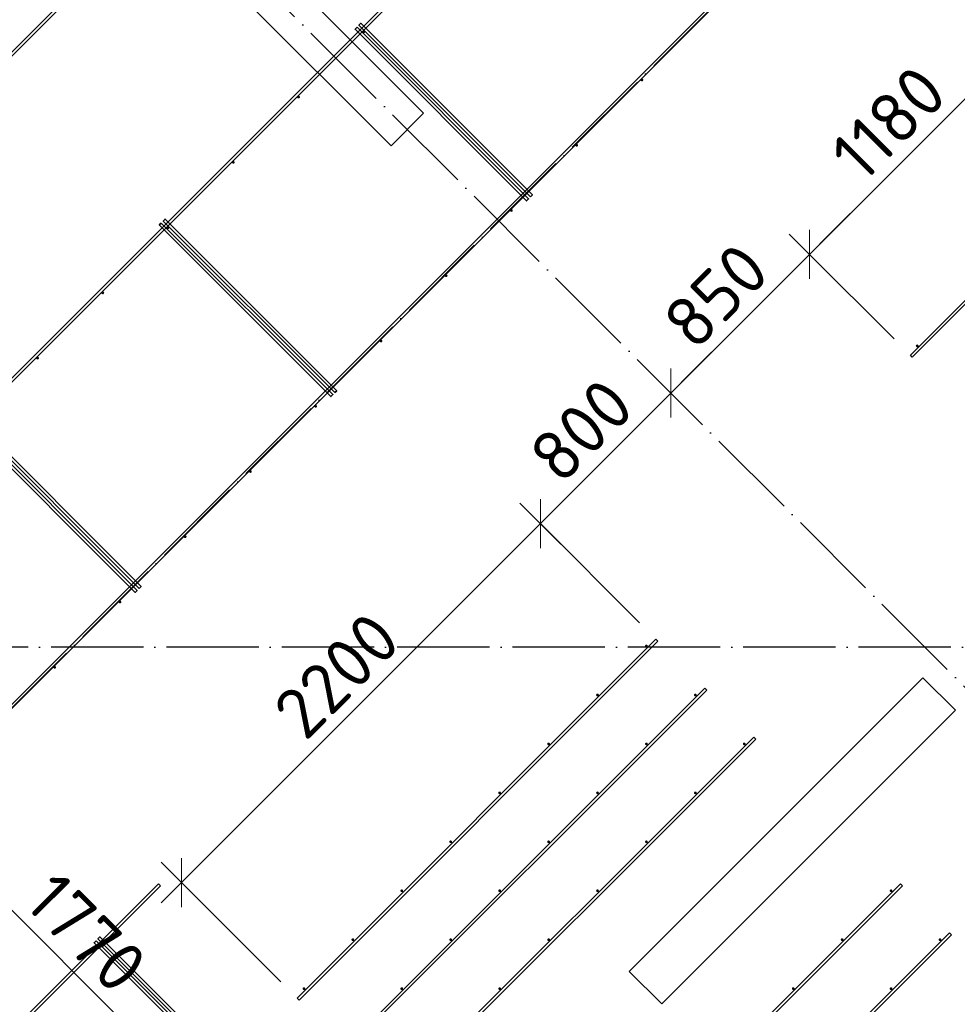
# Model space of a CAD drawing. Header units: millimetres. Extents: x -3483 to 105345, y -283423 to 72284.
# Tile 98 of 155: x 89111 to 93175, y 6851 to 11119. Entities that reach past the tile are written whole.
import ezdxf

# ---------------------------------------------------------------- set-up
doc = ezdxf.new("R2010")
doc.units = ezdxf.units.MM
doc.header["$PDMODE"] = 65
doc.linetypes.add('______11', pattern=[500, 400, -50, 0, -50])
doc.linetypes.add('______5', pattern=[1100, 800, -100, 100, -100])
for name, color, linetype, lineweight in [('Арм.стержн. Доп. арматура', 180, 'Continuous', 35), ('Колонна (1)', 7, 'Continuous', 35), ('Колонна (2)', 7, 'Continuous', 35), ('Размерная линия_ общее', 7, 'Continuous', 13), ('Стена_ общее', 7, 'Continuous', 35)]:
    doc.layers.add(name, color=color, linetype=linetype, lineweight=lineweight)
doc.layers.add('Арм.стержн. Фиксатор', color=7, linetype='Continuous', lineweight=35, true_color=0x501e0f)
doc.layers.add('Осевая линия_ общее', color=7, linetype='______5', lineweight=13, true_color=0xa0a0a0)
doc.styles.add('ISOCPEUR', font='ISOCPEUR')
doc.dimstyles.new('DIMSTYLE_4', dxfattribs={"dimtxt": 220, "dimasz": 250, "dimexe": 0, "dimexo": 0, "dimgap": 110, "dimtad": 2, "dimdec": 0, "dimrnd": 5, "dimzin": 12, "dimdsep": 46, "dimtxsty": 'ISOCPEUR', "dimblk1": 'ALL_ML_STRICH', "dimblk2": 'ALL_ML_STRICH', "dimsah": 1, "dimcen": 0, "dimclrd": 7, "dimclre": 256, "dimclrt": 7, "dimadec": 0, "dimazin": 0, "dimtfac": 1, "dimtdec": 0, "dimtix": 1, "dimtmove": 2, "dimatfit": 3, "dimfxl": 0, "dimtzin": 0, "dimlwd": 0, "dimlwe": -3, "dimarcsym": 0})

# ---------------------------------------------------------------- blocks, each defined once
blk = doc.blocks.new('СЛОЖНЫЙ_ОБЪЕКТ_2')
at = {"layer": 'Колонна (1)', "color": 9, "lineweight": -3, "true_color": 0xc7c7c7, "transparency": 33554687}
for p, q in [((93025.5, 8267.1), (91752.8, 6994.3)), ((93167, 8125.7), (93025.5, 8267.1)), ((91894.2, 6852.9), (93167, 8125.7)), ((91752.8, 6994.3), (91894.2, 6852.9))]:
    blk.add_line(p, q, dxfattribs=at)
at = {"layer": 'Колонна (2)', "color": 9, "lineweight": -3, "true_color": 0xc7c7c7, "transparency": 33554687}
for p, q in [((90861.8, 10713.7), (89836.5, 11739)), ((89695.1, 11597.6), (90720.4, 10572.3)), ((90720.4, 10572.3), (90861.8, 10713.7))]:
    blk.add_line(p, q, dxfattribs=at)
blk = doc.blocks.new('ALL_ML_STRICH')
at = {"color": 0, "linetype": 'ByBlock', "lineweight": -2}
for p, q in [((0, -0.5), (0, 0.5)), ((-0.3, -0.3), (0.3, 0.3)), ((-1, 0), (0.5, 0))]:
    blk.add_line(p, q, dxfattribs=at)
blk = doc.blocks.new('*D657')
at = {"layer": 'DEFPOINTS', "color": 7, "linetype": 'Continuous', "lineweight": 13, "transparency": 33554687}
for p in [(88638, 7698), (88651.2, 7711.2), (90318.3, 6875.1)]:
    blk.add_point(p, dxfattribs=at)
at = {"layer": 'Размерная линия_ общее', "color": 253, "linetype": 'Continuous', "lineweight": -2, "true_color": 0xa0a0a0, "transparency": 33554687}
for p, q in [((88638, 7698), (88638, 7698)), ((90247.5, 6804.4), (89889, 6446.1))]:
    blk.add_line(p, q, dxfattribs=at)
at = {"layer": 'Размерная линия_ общее', "color": 7, "linetype": 'Continuous', "lineweight": -2, "transparency": 33554687}
blk.add_line((88638, 7698), (89889, 6446.1), dxfattribs=at)
at = {"layer": 'Размерная линия_ общее', "color": 7, "linetype": 'Continuous', "lineweight": 13, "transparency": 33554687, "xscale": 250, "yscale": 250, "zscale": 250}
for p, rotation in [((88638, 7698), 134.9818911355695), ((89889, 6446.1), 314.9818911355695)]:
    blk.add_blockref('ALL_ML_STRICH', p, dxfattribs=dict(at, rotation=rotation))
at = {"layer": 'Размерная линия_ общее', "color": 7, "linetype": 'Continuous', "lineweight": 13, "transparency": 33554687, "insert": (89400, 7161.8), "char_height": 220, "width": 880, "attachment_point": 5, "rotation": 314.9819, "style": 'ISOCPEUR'}
blk.add_mtext('\\A1;{1770}', dxfattribs=at)
blk = doc.blocks.new('*D658')
at = {"layer": 'DEFPOINTS', "color": 7, "linetype": 'Continuous', "lineweight": 13, "transparency": 33554687}
for p in [(90318.3, 6875.1), (89889, 6446.1), (91807, 5393.9)]:
    blk.add_point(p, dxfattribs=at)
at = {"layer": 'Размерная линия_ общее', "color": 253, "linetype": 'Continuous', "lineweight": -2, "true_color": 0xa0a0a0, "transparency": 33554687}
for p, q in [((90247.5, 6804.4), (89889, 6446.1)), ((91736.2, 5323.2), (91373.5, 4960.7))]:
    blk.add_line(p, q, dxfattribs=at)
at = {"layer": 'Размерная линия_ общее', "color": 7, "linetype": 'Continuous', "lineweight": -2, "transparency": 33554687}
blk.add_line((89889, 6446.1), (91373.5, 4960.7), dxfattribs=at)
at = {"layer": 'Размерная линия_ общее', "color": 7, "linetype": 'Continuous', "lineweight": 13, "transparency": 33554687, "xscale": 250, "yscale": 250, "zscale": 250}
for p, rotation in [((89889, 6446.1), 134.9818911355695), ((91373.5, 4960.7), 314.9818911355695)]:
    blk.add_blockref('ALL_ML_STRICH', p, dxfattribs=dict(at, rotation=rotation))
at = {"layer": 'Размерная линия_ общее', "color": 7, "linetype": 'Continuous', "lineweight": 13, "transparency": 33554687, "insert": (90301.3, 6415.6), "char_height": 220, "width": 11, "attachment_point": 1, "rotation": 314.9819, "line_spacing_factor": 0.60241, "style": 'ISOCPEUR'}
blk.add_mtext('7х300=2100', dxfattribs=at)
blk = doc.blocks.new('*D672')
at = {"layer": 'DEFPOINTS', "color": 7, "linetype": 'Continuous', "lineweight": 13, "transparency": 33554687}
for p in [(93369, 10936), (93369, 10936), (92971.8, 9664.4)]:
    blk.add_point(p, dxfattribs=at)
at = {"layer": 'Размерная линия_ общее', "color": 7, "linetype": 'Continuous', "lineweight": -2, "transparency": 33554687}
blk.add_line((93369, 10936), (92534.6, 10101.6), dxfattribs=at)
at = {"layer": 'Размерная линия_ общее', "color": 253, "linetype": 'Continuous', "lineweight": -2, "true_color": 0xa0a0a0, "transparency": 33554687}
for p, q in [((93369, 10936), (93369, 10936)), ((92901.1, 9735.1), (92534.6, 10101.6))]:
    blk.add_line(p, q, dxfattribs=at)
at = {"layer": 'Размерная линия_ общее', "color": 7, "linetype": 'Continuous', "lineweight": 13, "transparency": 33554687, "xscale": 250, "yscale": 250, "zscale": 250}
for p, rotation in [((93369, 10936), 44.99999999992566), ((92534.6, 10101.6), 224.9999999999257)]:
    blk.add_blockref('ALL_ML_STRICH', p, dxfattribs=dict(at, rotation=rotation))
at = {"layer": 'Размерная линия_ общее', "color": 7, "linetype": 'Continuous', "lineweight": 13, "transparency": 33554687, "insert": (92877.5, 10670.8), "char_height": 220, "width": 880, "attachment_point": 5, "rotation": 45, "style": 'ISOCPEUR'}
blk.add_mtext('\\A1;{1180}', dxfattribs=at)
blk = doc.blocks.new('*D673')
at = {"layer": 'DEFPOINTS', "color": 7, "linetype": 'Continuous', "lineweight": 13, "transparency": 33554687}
for p in [(92534.6, 10101.6), (92971.8, 9664.4), (91940, 9494.1)]:
    blk.add_point(p, dxfattribs=at)
at = {"layer": 'Размерная линия_ общее', "color": 7, "linetype": 'Continuous', "lineweight": -2, "transparency": 33554687}
blk.add_line((92534.6, 10101.6), (91933.5, 9500.6), dxfattribs=at)
at = {"layer": 'Размерная линия_ общее', "color": 253, "linetype": 'Continuous', "lineweight": -2, "true_color": 0xa0a0a0, "transparency": 33554687}
for p, q in [((92901.1, 9735.1), (92534.6, 10101.6)), ((91933.5, 9500.6), (91933.5, 9500.6))]:
    blk.add_line(p, q, dxfattribs=at)
at = {"layer": 'Размерная линия_ общее', "color": 7, "linetype": 'Continuous', "lineweight": 13, "transparency": 33554687, "xscale": 250, "yscale": 250, "zscale": 250}
for p, rotation in [((92534.6, 10101.6), 44.99999999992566), ((91933.5, 9500.6), 224.9999999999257)]:
    blk.add_blockref('ALL_ML_STRICH', p, dxfattribs=dict(at, rotation=rotation))
at = {"layer": 'Размерная линия_ общее', "color": 7, "linetype": 'Continuous', "lineweight": 13, "transparency": 33554687, "insert": (92128.7, 9922), "char_height": 220, "width": 660, "attachment_point": 5, "rotation": 45, "style": 'ISOCPEUR'}
blk.add_mtext('\\A1;{850}', dxfattribs=at)
blk = doc.blocks.new('*D674')
at = {"layer": 'DEFPOINTS', "color": 7, "linetype": 'Continuous', "lineweight": 13, "transparency": 33554687}
for p in [(91933.5, 9500.6), (91940, 9494.1), (91868.7, 8434)]:
    blk.add_point(p, dxfattribs=at)
at = {"layer": 'Размерная линия_ общее', "color": 7, "linetype": 'Continuous', "lineweight": -2, "transparency": 33554687}
blk.add_line((91933.5, 9500.6), (91367.9, 8934.9), dxfattribs=at)
at = {"layer": 'Размерная линия_ общее', "color": 253, "linetype": 'Continuous', "lineweight": -2, "true_color": 0xa0a0a0, "transparency": 33554687}
for p, q in [((91933.5, 9500.6), (91933.5, 9500.6)), ((91798, 8504.7), (91367.9, 8934.9))]:
    blk.add_line(p, q, dxfattribs=at)
at = {"layer": 'Размерная линия_ общее', "color": 7, "linetype": 'Continuous', "lineweight": 13, "transparency": 33554687, "xscale": 250, "yscale": 250, "zscale": 250}
for p, rotation in [((91933.5, 9500.6), 44.99999999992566), ((91367.9, 8934.9), 224.9999999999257)]:
    blk.add_blockref('ALL_ML_STRICH', p, dxfattribs=dict(at, rotation=rotation))
at = {"layer": 'Размерная линия_ общее', "color": 7, "linetype": 'Continuous', "lineweight": 13, "transparency": 33554687, "insert": (91545.3, 9338.6), "char_height": 220, "width": 660, "attachment_point": 5, "rotation": 45, "style": 'ISOCPEUR'}
blk.add_mtext('\\A1;{800}', dxfattribs=at)
blk = doc.blocks.new('*D675')
at = {"layer": 'DEFPOINTS', "color": 7, "linetype": 'Continuous', "lineweight": 13, "transparency": 33554687}
for p in [(91367.9, 8934.9), (91868.7, 8434), (90313.1, 6878.4)]:
    blk.add_point(p, dxfattribs=at)
at = {"layer": 'Размерная линия_ общее', "color": 7, "linetype": 'Continuous', "lineweight": -2, "transparency": 33554687}
blk.add_line((91367.9, 8934.9), (89812.2, 7379.2), dxfattribs=at)
at = {"layer": 'Размерная линия_ общее', "color": 253, "linetype": 'Continuous', "lineweight": -2, "true_color": 0xa0a0a0, "transparency": 33554687}
for p, q in [((91798, 8504.7), (91367.9, 8934.9)), ((90242.4, 6949.1), (89812.2, 7379.2))]:
    blk.add_line(p, q, dxfattribs=at)
at = {"layer": 'Размерная линия_ общее', "color": 7, "linetype": 'Continuous', "lineweight": 13, "transparency": 33554687, "xscale": 250, "yscale": 250, "zscale": 250}
for p, rotation in [((91367.9, 8934.9), 44.99999999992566), ((89812.2, 7379.2), 224.9999999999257)]:
    blk.add_blockref('ALL_ML_STRICH', p, dxfattribs=dict(at, rotation=rotation))
at = {"layer": 'Размерная линия_ общее', "color": 7, "linetype": 'Continuous', "lineweight": 13, "transparency": 33554687, "insert": (90484.7, 8278), "char_height": 220, "width": 880, "attachment_point": 5, "rotation": 45, "style": 'ISOCPEUR'}
blk.add_mtext('\\A1;{2200}', dxfattribs=at)
blk = doc.blocks.new('СЛОЖНЫЙ_ОБЪЕКТ_10')
at = {"layer": 'Осевая линия_ общее', "color": 253, "linetype": '______11', "lineweight": -3, "true_color": 0xa0a0a0, "transparency": 33554687}
for p, q in [((87969.7, 7029.7), (100704.7, 19764.7)), ((93838.7, 7595.4), (86639.2, 14794.9))]:
    blk.add_line(p, q, dxfattribs=at)

msp = doc.modelspace()

# ---------------------------------------------------------------- hatches: boundary and pattern name
at = {"layer": 'Арм.стержн. Доп. арматура', "linetype": 'Continuous', "lineweight": 35, "transparency": 33554687}
for points in [[(93007.5, 9705.4), (93007.1, 9707.7), (93005.8, 9709.6), (93003.8, 9710.9), (93001.5, 9711.4), (92999.2, 9710.9), (92997.3, 9709.6), (92996, 9707.7), (92995.5, 9705.4), (92996, 9703.1), (92997.3, 9701.1), (92999.2, 9699.8), (93001.5, 9699.4), (93003.8, 9699.8), (93005.8, 9701.1), (93007.1, 9703.1)], [(91833.7, 8404.3), (91833.3, 8406.6), (91832, 8408.6), (91830, 8409.9), (91827.7, 8410.3), (91825.4, 8409.9), (91823.5, 8408.6), (91822.2, 8406.6), (91821.7, 8404.3), (91822.2, 8402), (91823.5, 8400.1), (91825.4, 8398.8), (91827.7, 8398.3), (91830, 8398.8), (91832, 8400.1), (91833.3, 8402)], [(91621.6, 8192.2), (91621.1, 8194.5), (91619.8, 8196.4), (91617.9, 8197.7), (91615.6, 8198.2), (91613.3, 8197.7), (91611.3, 8196.4), (91610, 8194.5), (91609.6, 8192.2), (91610, 8189.9), (91611.3, 8187.9), (91613.3, 8186.6), (91615.6, 8186.2), (91617.9, 8186.6), (91619.8, 8187.9), (91621.1, 8189.9)], [(92045.8, 8192.2), (92045.4, 8194.5), (92044.1, 8196.4), (92042.1, 8197.7), (92039.8, 8198.2), (92037.5, 8197.7), (92035.6, 8196.4), (92034.3, 8194.5), (92033.8, 8192.2), (92034.3, 8189.9), (92035.6, 8187.9), (92037.5, 8186.6), (92039.8, 8186.2), (92042.1, 8186.6), (92044.1, 8187.9), (92045.4, 8189.9)], [(91409.4, 7980), (91409, 7982.3), (91407.7, 7984.3), (91405.7, 7985.6), (91403.4, 7986), (91401.2, 7985.6), (91399.2, 7984.3), (91397.9, 7982.3), (91397.4, 7980), (91397.9, 7977.7), (91399.2, 7975.8), (91401.2, 7974.5), (91403.4, 7974), (91405.7, 7974.5), (91407.7, 7975.8), (91409, 7977.7)], [(91833.7, 7980), (91833.3, 7982.3), (91832, 7984.3), (91830, 7985.6), (91827.7, 7986), (91825.4, 7985.6), (91823.5, 7984.3), (91822.2, 7982.3), (91821.7, 7980), (91822.2, 7977.7), (91823.5, 7975.8), (91825.4, 7974.5), (91827.7, 7974), (91830, 7974.5), (91832, 7975.8), (91833.3, 7977.7)], [(92258, 7980), (92257.5, 7982.3), (92256.2, 7984.3), (92254.3, 7985.6), (92252, 7986), (92249.7, 7985.6), (92247.7, 7984.3), (92246.4, 7982.3), (92246, 7980), (92246.4, 7977.7), (92247.7, 7975.8), (92249.7, 7974.5), (92252, 7974), (92254.3, 7974.5), (92256.2, 7975.8), (92257.5, 7977.7)], [(91197.3, 7767.9), (91196.9, 7770.2), (91195.6, 7772.2), (91193.6, 7773.5), (91191.3, 7773.9), (91189, 7773.5), (91187.1, 7772.2), (91185.8, 7770.2), (91185.3, 7767.9), (91185.8, 7765.6), (91187.1, 7763.7), (91189, 7762.4), (91191.3, 7761.9), (91193.6, 7762.4), (91195.6, 7763.7), (91196.9, 7765.6)], [(91621.6, 7767.9), (91621.1, 7770.2), (91619.8, 7772.2), (91617.9, 7773.5), (91615.6, 7773.9), (91613.3, 7773.5), (91611.3, 7772.2), (91610, 7770.2), (91609.6, 7767.9), (91610, 7765.6), (91611.3, 7763.7), (91613.3, 7762.4), (91615.6, 7761.9), (91617.9, 7762.4), (91619.8, 7763.7), (91621.1, 7765.6)], [(92045.8, 7767.9), (92045.4, 7770.2), (92044.1, 7772.2), (92042.1, 7773.5), (92039.8, 7773.9), (92037.5, 7773.5), (92035.6, 7772.2), (92034.3, 7770.2), (92033.8, 7767.9), (92034.3, 7765.6), (92035.6, 7763.7), (92037.5, 7762.4), (92039.8, 7761.9), (92042.1, 7762.4), (92044.1, 7763.7), (92045.4, 7765.6)], [(90985.2, 7555.8), (90984.7, 7558.1), (90983.4, 7560), (90981.5, 7561.3), (90979.2, 7561.8), (90976.9, 7561.3), (90974.9, 7560), (90973.6, 7558.1), (90973.2, 7555.8), (90973.6, 7553.5), (90974.9, 7551.5), (90976.9, 7550.2), (90979.2, 7549.8), (90981.5, 7550.2), (90983.4, 7551.5), (90984.7, 7553.5)], [(91409.4, 7555.8), (91409, 7558.1), (91407.7, 7560), (91405.7, 7561.3), (91403.4, 7561.8), (91401.2, 7561.3), (91399.2, 7560), (91397.9, 7558.1), (91397.4, 7555.8), (91397.9, 7553.5), (91399.2, 7551.5), (91401.2, 7550.2), (91403.4, 7549.8), (91405.7, 7550.2), (91407.7, 7551.5), (91409, 7553.5)], [(91833.7, 7555.8), (91833.3, 7558.1), (91832, 7560), (91830, 7561.3), (91827.7, 7561.8), (91825.4, 7561.3), (91823.5, 7560), (91822.2, 7558.1), (91821.7, 7555.8), (91822.2, 7553.5), (91823.5, 7551.5), (91825.4, 7550.2), (91827.7, 7549.8), (91830, 7550.2), (91832, 7551.5), (91833.3, 7553.5)], [(90773.1, 7343.6), (90772.6, 7345.9), (90771.3, 7347.9), (90769.3, 7349.2), (90767.1, 7349.6), (90764.8, 7349.2), (90762.8, 7347.9), (90761.5, 7345.9), (90761.1, 7343.6), (90761.5, 7341.4), (90762.8, 7339.4), (90764.8, 7338.1), (90767.1, 7337.6), (90769.3, 7338.1), (90771.3, 7339.4), (90772.6, 7341.4)], [(91197.3, 7343.6), (91196.9, 7345.9), (91195.6, 7347.9), (91193.6, 7349.2), (91191.3, 7349.6), (91189, 7349.2), (91187.1, 7347.9), (91185.8, 7345.9), (91185.3, 7343.6), (91185.8, 7341.4), (91187.1, 7339.4), (91189, 7338.1), (91191.3, 7337.6), (91193.6, 7338.1), (91195.6, 7339.4), (91196.9, 7341.4)], [(91621.6, 7343.6), (91621.1, 7345.9), (91619.8, 7347.9), (91617.9, 7349.2), (91615.6, 7349.6), (91613.3, 7349.2), (91611.3, 7347.9), (91610, 7345.9), (91609.6, 7343.6), (91610, 7341.4), (91611.3, 7339.4), (91613.3, 7338.1), (91615.6, 7337.6), (91617.9, 7338.1), (91619.8, 7339.4), (91621.1, 7341.4)], [(92894.4, 7343.6), (92893.9, 7345.9), (92892.6, 7347.9), (92890.7, 7349.2), (92888.4, 7349.6), (92886.1, 7349.2), (92884.1, 7347.9), (92882.8, 7345.9), (92882.4, 7343.6), (92882.8, 7341.4), (92884.1, 7339.4), (92886.1, 7338.1), (92888.4, 7337.6), (92890.7, 7338.1), (92892.6, 7339.4), (92893.9, 7341.4)], [(90560.9, 7131.5), (90560.5, 7133.8), (90559.2, 7135.8), (90557.2, 7137.1), (90554.9, 7137.5), (90552.6, 7137.1), (90550.7, 7135.8), (90549.4, 7133.8), (90548.9, 7131.5), (90549.4, 7129.2), (90550.7, 7127.3), (90552.6, 7126), (90554.9, 7125.5), (90557.2, 7126), (90559.2, 7127.3), (90560.5, 7129.2)], [(90985.2, 7131.5), (90984.7, 7133.8), (90983.4, 7135.8), (90981.5, 7137.1), (90979.2, 7137.5), (90976.9, 7137.1), (90974.9, 7135.8), (90973.6, 7133.8), (90973.2, 7131.5), (90973.6, 7129.2), (90974.9, 7127.3), (90976.9, 7126), (90979.2, 7125.5), (90981.5, 7126), (90983.4, 7127.3), (90984.7, 7129.2)], [(91409.4, 7131.5), (91409, 7133.8), (91407.7, 7135.8), (91405.7, 7137.1), (91403.4, 7137.5), (91401.2, 7137.1), (91399.2, 7135.8), (91397.9, 7133.8), (91397.4, 7131.5), (91397.9, 7129.2), (91399.2, 7127.3), (91401.2, 7126), (91403.4, 7125.5), (91405.7, 7126), (91407.7, 7127.3), (91409, 7129.2)], [(92682.2, 7131.5), (92681.8, 7133.8), (92680.5, 7135.8), (92678.5, 7137.1), (92676.2, 7137.5), (92673.9, 7137.1), (92672, 7135.8), (92670.7, 7133.8), (92670.2, 7131.5), (92670.7, 7129.2), (92672, 7127.3), (92673.9, 7126), (92676.2, 7125.5), (92678.5, 7126), (92680.5, 7127.3), (92681.8, 7129.2)], [(93106.5, 7131.5), (93106, 7133.8), (93104.7, 7135.8), (93102.8, 7137.1), (93100.5, 7137.5), (93098.2, 7137.1), (93096.3, 7135.8), (93095, 7133.8), (93094.5, 7131.5), (93095, 7129.2), (93096.3, 7127.3), (93098.2, 7126), (93100.5, 7125.5), (93102.8, 7126), (93104.7, 7127.3), (93106, 7129.2)], [(90348.8, 6919.4), (90348.3, 6921.7), (90347, 6923.6), (90345.1, 6924.9), (90342.8, 6925.4), (90340.5, 6924.9), (90338.5, 6923.6), (90337.2, 6921.7), (90336.8, 6919.4), (90337.2, 6917.1), (90338.5, 6915.1), (90340.5, 6913.8), (90342.8, 6913.4), (90345.1, 6913.8), (90347, 6915.1), (90348.3, 6917.1)], [(90773.1, 6919.4), (90772.6, 6921.7), (90771.3, 6923.6), (90769.3, 6924.9), (90767.1, 6925.4), (90764.8, 6924.9), (90762.8, 6923.6), (90761.5, 6921.7), (90761.1, 6919.4), (90761.5, 6917.1), (90762.8, 6915.1), (90764.8, 6913.8), (90767.1, 6913.4), (90769.3, 6913.8), (90771.3, 6915.1), (90772.6, 6917.1)], [(91197.3, 6919.4), (91196.9, 6921.7), (91195.6, 6923.6), (91193.6, 6924.9), (91191.3, 6925.4), (91189, 6924.9), (91187.1, 6923.6), (91185.8, 6921.7), (91185.3, 6919.4), (91185.8, 6917.1), (91187.1, 6915.1), (91189, 6913.8), (91191.3, 6913.4), (91193.6, 6913.8), (91195.6, 6915.1), (91196.9, 6917.1)], [(92470.1, 6919.4), (92469.6, 6921.7), (92468.3, 6923.6), (92466.4, 6924.9), (92464.1, 6925.4), (92461.8, 6924.9), (92459.9, 6923.6), (92458.6, 6921.7), (92458.1, 6919.4), (92458.6, 6917.1), (92459.9, 6915.1), (92461.8, 6913.8), (92464.1, 6913.4), (92466.4, 6913.8), (92468.3, 6915.1), (92469.6, 6917.1)], [(92894.4, 6919.4), (92893.9, 6921.7), (92892.6, 6923.6), (92890.7, 6924.9), (92888.4, 6925.4), (92886.1, 6924.9), (92884.1, 6923.6), (92882.8, 6921.7), (92882.4, 6919.4), (92882.8, 6917.1), (92884.1, 6915.1), (92886.1, 6913.8), (92888.4, 6913.4), (92890.7, 6913.8), (92892.6, 6915.1), (92893.9, 6917.1)]]:
    msp.add_hatch(color=22, dxfattribs=at).paths.add_polyline_path(points)
at = {"layer": 'Арм.стержн. Фиксатор', "linetype": 'Continuous', "lineweight": 35, "transparency": 33554687}
for points in [[(90608.4, 11066.4), (90607.9, 11068.7), (90606.6, 11070.6), (90604.7, 11071.9), (90602.4, 11072.4), (90600.1, 11071.9), (90598.1, 11070.6), (90596.8, 11068.7), (90596.4, 11066.4), (90596.8, 11064.1), (90598.1, 11062.1), (90600.1, 11060.8), (90602.4, 11060.4), (90604.7, 11060.8), (90606.6, 11062.1), (90607.9, 11064.1)], [(91814, 10857.8), (91813.5, 10860.1), (91812.2, 10862), (91810.3, 10863.3), (91808, 10863.8), (91805.7, 10863.3), (91803.7, 10862), (91802.4, 10860.1), (91802, 10857.8), (91802.4, 10855.5), (91803.7, 10853.5), (91805.7, 10852.2), (91808, 10851.8), (91810.3, 10852.2), (91812.2, 10853.5), (91813.5, 10855.5)], [(90325.5, 10783.5), (90325.1, 10785.8), (90323.8, 10787.8), (90321.8, 10789.1), (90319.5, 10789.5), (90317.2, 10789.1), (90315.3, 10787.8), (90314, 10785.8), (90313.5, 10783.5), (90314, 10781.2), (90315.3, 10779.3), (90317.2, 10778), (90319.5, 10777.5), (90321.8, 10778), (90323.8, 10779.3), (90325.1, 10781.2)], [(91531.1, 10574.9), (91530.7, 10577.2), (91529.4, 10579.2), (91527.4, 10580.5), (91525.1, 10580.9), (91522.8, 10580.5), (91520.9, 10579.2), (91519.6, 10577.2), (91519.1, 10574.9), (91519.6, 10572.6), (91520.9, 10570.7), (91522.8, 10569.4), (91525.1, 10568.9), (91527.4, 10569.4), (91529.4, 10570.7), (91530.7, 10572.6)], [(90042.7, 10500.7), (90042.2, 10503), (90040.9, 10504.9), (90039, 10506.2), (90036.7, 10506.7), (90034.4, 10506.2), (90032.4, 10504.9), (90031.1, 10503), (90030.7, 10500.7), (90031.1, 10498.4), (90032.4, 10496.4), (90034.4, 10495.1), (90036.7, 10494.7), (90039, 10495.1), (90040.9, 10496.4), (90042.2, 10498.4)], [(91248.3, 10292.1), (91247.8, 10294.4), (91246.5, 10296.3), (91244.6, 10297.6), (91242.3, 10298.1), (91240, 10297.6), (91238, 10296.3), (91236.7, 10294.4), (91236.3, 10292.1), (91236.7, 10289.8), (91238, 10287.8), (91240, 10286.5), (91242.3, 10286.1), (91244.6, 10286.5), (91246.5, 10287.8), (91247.8, 10289.8)], [(89759.8, 10217.8), (89759.4, 10220.1), (89758.1, 10222.1), (89756.1, 10223.4), (89753.8, 10223.8), (89751.5, 10223.4), (89749.6, 10222.1), (89748.3, 10220.1), (89747.8, 10217.8), (89748.3, 10215.5), (89749.6, 10213.6), (89751.5, 10212.3), (89753.8, 10211.8), (89756.1, 10212.3), (89758.1, 10213.6), (89759.4, 10215.5)], [(90965.4, 10009.2), (90965, 10011.5), (90963.7, 10013.5), (90961.7, 10014.8), (90959.4, 10015.2), (90957.1, 10014.8), (90955.2, 10013.5), (90953.9, 10011.5), (90953.4, 10009.2), (90953.9, 10006.9), (90955.2, 10005), (90957.1, 10003.7), (90959.4, 10003.2), (90961.7, 10003.7), (90963.7, 10005), (90965, 10006.9)], [(89477, 9935), (89476.5, 9937.3), (89475.2, 9939.2), (89473.3, 9940.5), (89471, 9941), (89468.7, 9940.5), (89466.7, 9939.2), (89465.4, 9937.3), (89465, 9935), (89465.4, 9932.7), (89466.7, 9930.7), (89468.7, 9929.4), (89471, 9929), (89473.3, 9929.4), (89475.2, 9930.7), (89476.5, 9932.7)], [(90682.6, 9726.4), (90682.1, 9728.7), (90680.8, 9730.6), (90678.9, 9731.9), (90676.6, 9732.4), (90674.3, 9731.9), (90672.4, 9730.6), (90671.1, 9728.7), (90670.6, 9726.4), (90671.1, 9724.1), (90672.4, 9722.2), (90674.3, 9720.8), (90676.6, 9720.4), (90678.9, 9720.8), (90680.8, 9722.2), (90682.1, 9724.1)], [(89194.1, 9652.1), (89193.7, 9654.4), (89192.4, 9656.4), (89190.4, 9657.7), (89188.1, 9658.1), (89185.8, 9657.7), (89183.9, 9656.4), (89182.6, 9654.4), (89182.1, 9652.1), (89182.6, 9649.9), (89183.9, 9647.9), (89185.8, 9646.6), (89188.1, 9646.1), (89190.4, 9646.6), (89192.4, 9647.9), (89193.7, 9649.9)], [(90399.8, 9443.6), (90399.3, 9445.8), (90398, 9447.8), (90396.1, 9449.1), (90393.8, 9449.6), (90391.5, 9449.1), (90389.5, 9447.8), (90388.2, 9445.8), (90387.8, 9443.6), (90388.2, 9441.3), (90389.5, 9439.3), (90391.5, 9438), (90393.8, 9437.6), (90396.1, 9438), (90398, 9439.3), (90399.3, 9441.3)], [(90116.9, 9160.7), (90116.5, 9163), (90115.2, 9165), (90113.2, 9166.3), (90110.9, 9166.7), (90108.6, 9166.3), (90106.7, 9165), (90105.4, 9163), (90104.9, 9160.7), (90105.4, 9158.4), (90106.7, 9156.5), (90108.6, 9155.2), (90110.9, 9154.7), (90113.2, 9155.2), (90115.2, 9156.5), (90116.5, 9158.4)], [(89834.1, 8877.9), (89833.6, 8880.2), (89832.3, 8882.1), (89830.4, 8883.4), (89828.1, 8883.9), (89825.8, 8883.4), (89823.8, 8882.1), (89822.5, 8880.2), (89822.1, 8877.9), (89822.5, 8875.6), (89823.8, 8873.6), (89825.8, 8872.3), (89828.1, 8871.9), (89830.4, 8872.3), (89832.3, 8873.6), (89833.6, 8875.6)], [(89551.2, 8595), (89550.8, 8597.3), (89549.5, 8599.3), (89547.5, 8600.6), (89545.2, 8601), (89542.9, 8600.6), (89541, 8599.3), (89539.7, 8597.3), (89539.2, 8595), (89539.7, 8592.7), (89541, 8590.8), (89542.9, 8589.5), (89545.2, 8589), (89547.5, 8589.5), (89549.5, 8590.8), (89550.8, 8592.7)], [(89268.4, 8312.2), (89267.9, 8314.5), (89266.6, 8316.4), (89264.7, 8317.7), (89262.4, 8318.2), (89260.1, 8317.7), (89258.1, 8316.4), (89256.8, 8314.5), (89256.4, 8312.2), (89256.8, 8309.9), (89258.1, 8307.9), (89260.1, 8306.6), (89262.4, 8306.2), (89264.7, 8306.6), (89266.6, 8307.9), (89267.9, 8309.9)], [(89477, 7106.6), (89476.5, 7108.9), (89475.2, 7110.8), (89473.3, 7112.1), (89471, 7112.6), (89468.7, 7112.1), (89466.7, 7110.8), (89465.4, 7108.9), (89465, 7106.6), (89465.4, 7104.3), (89466.7, 7102.3), (89468.7, 7101), (89471, 7100.6), (89473.3, 7101), (89475.2, 7102.3), (89476.5, 7104.3)]]:
    msp.add_hatch(color=22, dxfattribs=at).paths.add_polyline_path(points)

# ---------------------------------------------------------------- linework, layer by layer
at = {"layer": 'Арм.стержн. Доп. арматура', "color": 22, "linetype": 'Continuous', "lineweight": 25, "transparency": 33554687}
for points in [[(94535.9, 11211.5), (92980.3, 9655.9), (92971.8, 9664.4), (94527.4, 11220), (94535.9, 11211.5)], [(94535.9, 11211.5), (92980.3, 9655.9), (92971.8, 9664.4), (94527.4, 11220), (94535.9, 11211.5)], [(91877.2, 8425.5), (90321.6, 6869.9), (90313.1, 6878.4), (91868.7, 8434), (91877.2, 8425.5)], [(91877.2, 8425.5), (90321.6, 6869.9), (90313.1, 6878.4), (91868.7, 8434), (91877.2, 8425.5)], [(92089.3, 8213.4), (90533.7, 6657.8), (90525.2, 6666.2), (92080.9, 8221.9), (92089.3, 8213.4)], [(92089.3, 8213.4), (90533.7, 6657.8), (90525.2, 6666.2), (92080.9, 8221.9), (92089.3, 8213.4)], [(92301.5, 8001.3), (90745.8, 6445.6), (90737.4, 6454.1), (92293, 8009.7), (92301.5, 8001.3)], [(92301.5, 8001.3), (90745.8, 6445.6), (90737.4, 6454.1), (92293, 8009.7), (92301.5, 8001.3)], [(92937.9, 7364.9), (91382.2, 5809.2), (91373.7, 5817.7), (92929.4, 7373.3), (92937.9, 7364.9)], [(92937.9, 7364.9), (91382.2, 5809.2), (91373.7, 5817.7), (92929.4, 7373.3), (92937.9, 7364.9)], [(93150, 7152.7), (91594.4, 5597.1), (91585.9, 5605.6), (93141.5, 7161.2), (93150, 7152.7)], [(93150, 7152.7), (91594.4, 5597.1), (91585.9, 5605.6), (93141.5, 7161.2), (93150, 7152.7)]]:
    msp.add_lwpolyline(points, dxfattribs=at)
at = {"layer": 'Арм.стержн. Фиксатор', "color": 22, "linetype": 'Continuous', "lineweight": 35, "transparency": 33554687}
for points in [[(85374.1, 5863.5), (99332.4, 19821.8), (99340.9, 19813.3), (85382.6, 5855.1), (85374.1, 5863.5)], [(85374.1, 5863.5), (99332.4, 19821.8), (99340.9, 19813.3), (85382.6, 5855.1), (85374.1, 5863.5)], [(86081.2, 5156.4), (100039.5, 19114.7), (100048, 19106.2), (86089.7, 5147.9), (86081.2, 5156.4)], [(86081.2, 5156.4), (100039.5, 19114.7), (100048, 19106.2), (86089.7, 5147.9), (86081.2, 5156.4)], [(91325.2, 10351.1), (90581.3, 11095), (90589.8, 11103.5), (91333.7, 10359.6), (91325.2, 10351.1)], [(90573, 11086.3), (91316.9, 10342.4), (91308.4, 10333.9), (90564.5, 11077.9), (90573, 11086.3)], [(90476.7, 9502.5), (89732.8, 10246.5), (89741.2, 10254.9), (90485.2, 9511), (90476.7, 9502.5)], [(89724.4, 10237.8), (90468.4, 9493.9), (90459.9, 9485.4), (89716, 10229.3), (89724.4, 10237.8)], [(88875.9, 9389.3), (89619.8, 8645.4), (89611.3, 8636.9), (88867.4, 9380.8), (88875.9, 9389.3)], [(89628.1, 8654), (88884.2, 9397.9), (88892.7, 9406.4), (89636.6, 8662.5), (89628.1, 8654)], [(90193.8, 6391.3), (89449.9, 7135.2), (89458.4, 7143.7), (90202.3, 6399.8), (90193.8, 6391.3)], [(89441.6, 7126.5), (90185.5, 6382.6), (90177, 6374.1), (89433.1, 7118.1), (89441.6, 7126.5)]]:
    msp.add_lwpolyline(points, dxfattribs=at)
at = {"layer": 'Арм.стержн. Фиксатор', "color": 22, "linetype": 'Continuous', "lineweight": 25, "transparency": 33554687}
for points in [[(84667, 6570.6), (97060.4, 18964), (97068.8, 18955.5), (84675.5, 6562.2), (84667, 6570.6)], [(84667, 6570.6), (97060.4, 18964), (97068.8, 18955.5), (84675.5, 6562.2), (84667, 6570.6)], [(86788.3, 4449.3), (89712.1, 7373.2), (89720.6, 7364.7), (86796.8, 4440.8), (86788.3, 4449.3)], [(86788.3, 4449.3), (89712.1, 7373.2), (89720.6, 7364.7), (86796.8, 4440.8), (86788.3, 4449.3)]]:
    msp.add_lwpolyline(points, dxfattribs=at)
at = {"layer": 'Осевая линия_ общее', "color": 253, "linetype": '______11', "lineweight": -3, "true_color": 0xa0a0a0, "transparency": 33554687}
msp.add_line((105150, 8400), (77142.2, 8400), dxfattribs=at)

# ---------------------------------------------------------------- block references
msp.add_blockref('СЛОЖНЫЙ_ОБЪЕКТ_10', (0, 0), dxfattribs=at)
at = {"layer": 'Стена_ общее', "color": 9, "linetype": 'Continuous', "lineweight": -3, "true_color": 0xc7c7c7, "transparency": 33554687}
msp.add_blockref('СЛОЖНЫЙ_ОБЪЕКТ_2', (0, 0), dxfattribs=at)

# ---------------------------------------------------------------- dimensions: what is measured, and where the dimension line sits
at = {"layer": 'Размерная линия_ общее', "color": 7, "linetype": 'Continuous', "lineweight": 13, "transparency": 33554687}
for base, p1, p2, angle, picture, middle in [((92534.6, 10101.6), (93369, 10936), (92901.1, 9735.1), 225, '*D672', (92877.5, 10670.8)), ((91933.5, 9500.6), (92901.1, 9735.1), (91933.5, 9500.6), 225, '*D673', (92128.7, 9922)), ((91367.9, 8934.9), (91933.5, 9500.6), (91798, 8504.7), 225, '*D674', (91545.3, 9338.6)), ((89812.2, 7379.2), (91798, 8504.7), (90242.4, 6949.1), 225, '*D675', (90484.7, 8278)), ((89889, 6446.1), (88638, 7698), (90247.5, 6804.4), 314.9819, '*D657', (89400, 7161.8))]:
    dim = msp.add_linear_dim(base=base, p1=p1, p2=p2, angle=angle, dimstyle='DIMSTYLE_4', override={"dimpost": '<>', "dimclrd": 7, "dimclre": 253, "dimclrt": 7, "dimlwd": 0, "dimlwe": 65533}, dxfattribs=at)
    dim.commit()
    dim.dimension.update_dxf_attribs({"geometry": picture, "text_midpoint": middle, "dimtype": 160})
dim = msp.add_linear_dim(base=(91373.5, 4960.7), p1=(90247.5, 6804.4), p2=(91736.2, 5323.2), angle=314.9819, text='7х300=2100', dimstyle='DIMSTYLE_4', override={"dimpost": '<>', "dimclrd": 7, "dimclre": 253, "dimclrt": 7, "dimlwd": 0, "dimlwe": 65533}, dxfattribs=at)
dim.commit()
dim.dimension.update_dxf_attribs({"geometry": '*D658', "text_midpoint": (90709.1, 5781.2), "dimtype": 160})

doc.saveas('drawing.dxf')
